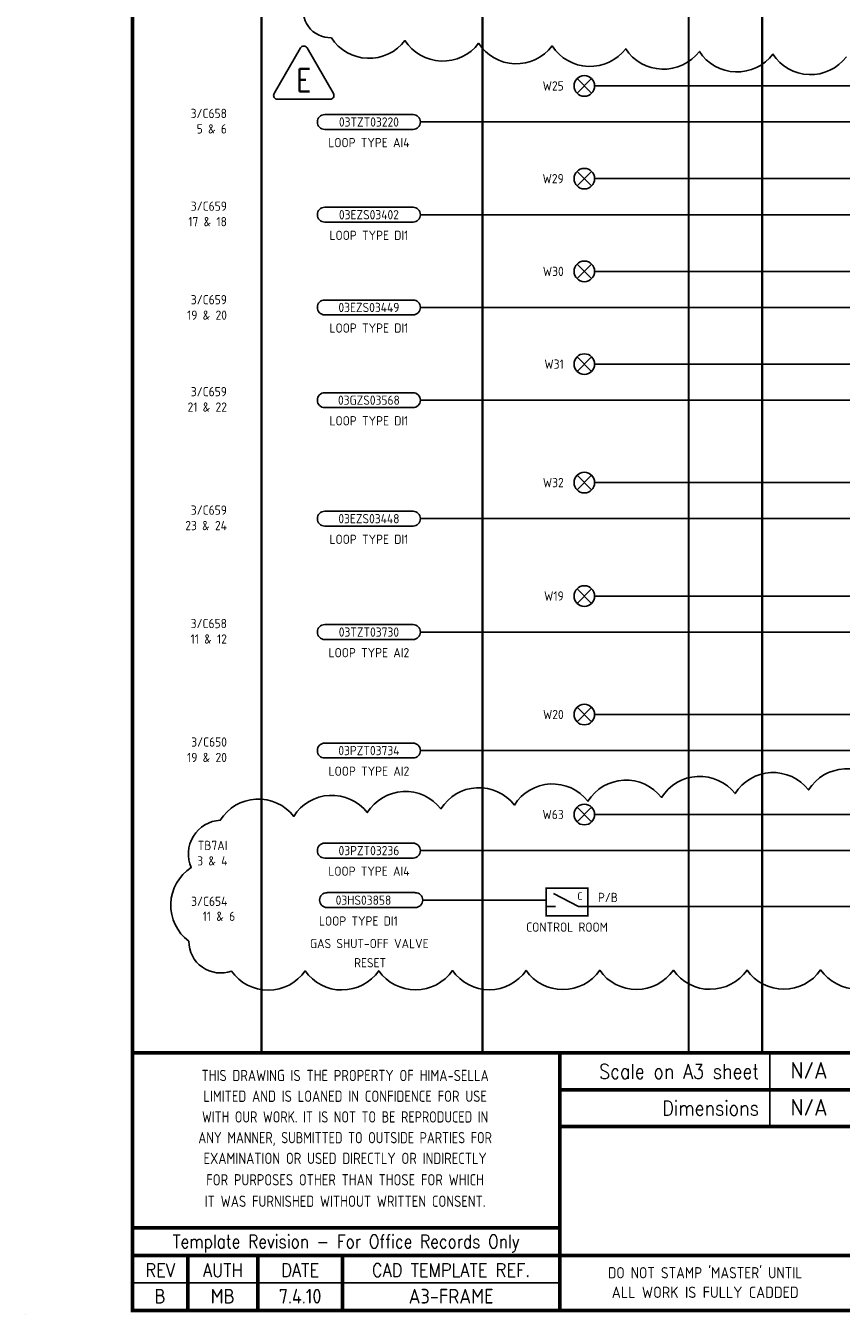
# Model space of a CAD drawing. Extents: x 0 to 408, y 0 to 275.
# Tile 1 of 4: x 0 to 111, y 0 to 175. Entities that reach past the tile are written whole.
import ezdxf
from ezdxf.enums import TextEntityAlignment as Align

# ---------------------------------------------------------------- set-up
doc = ezdxf.new("R2010")
doc.units = 0
doc.header["$LTSCALE"] = 0.25
doc.header["$MEASUREMENT"] = 0
doc.linetypes.add('HIDDEN', pattern=[0.375, 0.25, -0.125])
for name, color, linetype in [('00-DRG_FRAME', 12, 'CONTINUOUS'), ('01-DRAW', 7, 'CONTINUOUS'), ('02-TEXT', 2, 'CONTINUOUS'), ('051', 7, 'CONTINUOUS'), ('051-TEXT', 2, 'CONTINUOUS'), ('054', 7, 'CONTINUOUS'), ('054-TEXT', 2, 'CONTINUOUS')]:
    doc.layers.add(name, color=color, linetype=linetype)
doc.styles.add('ISO', font='iso.shx')
doc.styles.add('ROMAND', font='ROMAND')
doc.styles.add('ROMANS', font='romans.shx')

# ---------------------------------------------------------------- blocks, each defined once
blk = doc.blocks.new('A3-CONTRACT')
at = {"layer": '051-TEXT', "color": 41, "style": 'ISO'}
for tag, height, p in [('SCALE', 2.25, (106.71, 31.82)), ('DIMS', 2.25, (106.71, 26.8)), ('CONTRACT', 4.5, (344.94, 3.1)), ('CAD-REF', 2.25, (283.73, 1.84))]:
    blk.add_attdef(tag, text='', height=height, dxfattribs=at).set_placement(p, align=Align.CENTER)
for tag, p in [('TITLE_2', (303.86, 17.28)), ('TITLE_3', (303.79, 12.78))]:
    blk.add_attdef(tag, p, '', height=2.25, dxfattribs=at)
blk = doc.blocks.new('TRI-E')
at = {"layer": '01-DRAW'}
blk.add_lwpolyline([(-0.26, 2.55), (-2.34, -1.05, 0.57735), (-2.08, -1.5), (2.08, -1.5, 0.57735), (2.34, -1.05), (0.26, 2.55, 0.57735)], format="xyb", close=True, dxfattribs=at)
at = {"layer": '02-TEXT', "color": 2, "style": 'ROMANS', "width": 0.8}
blk.add_text('E', height=1.8, dxfattribs=at).set_placement((0, 0), align=Align.MIDDLE)

msp = doc.modelspace()

# ---------------------------------------------------------------- linework, layer by layer
at = {"layer": '00-DRG_FRAME', "color": 7}
for p, q in [((53.89, 56.27), (70.65, 56.27)), ((75.06, 55.4), (122.56, 55.4))]:
    msp.add_line(p, q, dxfattribs=at)
at = {"layer": '00-DRG_FRAME'}
for p, q in [((101.01, 35.5), (101.01, 25.5)), ((72.5, 4.25), (14.5, 4.25)), ((0, 0), (0, 0.03))]:
    msp.add_line(p, q, dxfattribs=at)
at = {"layer": '00-DRG_FRAME', "const_width": 0.5}
msp.add_lwpolyline([(14.5, 0.5), (404.5, 0.5), (404.5, 271.5), (14.5, 271.5)], close=True, dxfattribs=at)
at = {"layer": '00-DRG_FRAME'}
for points, const_width in [([(32, 266.5), (32, 35.5)], 0.3), ([(62, 266.5), (62, 35.5)], 0.3), ([(90, 266.5), (90, 35.5)], 0.3), ([(404.5, 35.5), (14.5, 35.5)], 0.5), ([(72.5, 0.5), (72.5, 35.5)], 0.5), ([(265, 30.5), (72.5, 30.5)], 0.5), ([(112.7, 25.5), (72.5, 25.5)], 0.5), ([(14.5, 11.75), (72.5, 11.75)], 0.5), ([(14.5, 8), (72.5, 8)], 0.5), ([(22, 0.5), (22, 8)], 0.5), ([(31.5, 0.5), (31.5, 8)], 0.5), ([(43, 0.5), (43, 8)], 0.5), ([(112.7, 8), (72.5, 8)], 0.5)]:
    msp.add_lwpolyline(points, dxfattribs=dict(at, const_width=const_width))
at = {"layer": '00-DRG_FRAME', "linetype": 'HIDDEN', "ltscale": 20, "const_width": 0.3}
msp.add_lwpolyline([(100, 262), (100, 35.5)], dxfattribs=at)
at = {"layer": '00-DRG_FRAME', "color": 7}
for points in [[(37.84, 178.41, 0.520567), (41.49, 173.44, 0.520567), (51.48, 173.07, 0.520567), (61.48, 172.7, 0.520567), (71.47, 172.33, 0.520567), (81.46, 171.96, 0.520567), (91.46, 171.59, 0.520567), (101.45, 171.22, 0.520567), (111.44, 170.85, 0.520567)], [(116.28, 71.77, 0.520567), (106.29, 71.25, 0.520567), (96.3, 70.74, 0.520567), (86.32, 70.22, 0.520567), (76.33, 69.71, 0.520567), (66.34, 69.19, 0.520567), (56.36, 68.68, 0.520567), (46.37, 68.16, 0.520567), (36.38, 67.65, 0.520567), (26.4, 67.13, 0.520567), (22.46, 60.69, 0.520567), (22.13, 50.69, 0.520567), (27.93, 46.63, 0.520567), (37.93, 46.65, 0.520567), (47.93, 46.67, 0.520567), (57.93, 46.69, 0.520567), (67.93, 46.71, 0.520567), (77.93, 46.73, 0.520567), (87.93, 46.74, 0.520567), (97.93, 46.76, 0.520567), (107.93, 46.78, 0.520567), (117.93, 46.8, 0.520567)]]:
    msp.add_lwpolyline(points, format="xyb", dxfattribs=at)
at = {"layer": '051'}
for p, q in [((75.06, 55.4), (71.64, 57.19)), ((71.91, 55.4), (70.65, 55.4))]:
    msp.add_line(p, q, dxfattribs=at)
at = {"layer": '051', "const_width": 0.224}
msp.add_lwpolyline([(70.65, 54.13), (76.32, 54.13), (76.32, 57.91), (70.65, 57.91)], close=True, dxfattribs=at)
at = {"layer": '054'}
for p, q in [((74.85, 165.91), (76.83, 167.89)), ((74.85, 167.89), (76.83, 165.91)), ((77.24, 166.9), (137.35, 166.9)), ((40.6, 163.01), (52.58, 163.01)), ((122.65, 162), (53.59, 162)), ((40.6, 160.99), (52.58, 160.99)), ((74.85, 155.29), (76.83, 153.31)), ((74.85, 153.31), (76.83, 155.29)), ((77.24, 154.3), (137.35, 154.3)), ((40.6, 150.41), (52.58, 150.41)), ((122.65, 149.4), (53.59, 149.4)), ((40.6, 148.39), (52.58, 148.39)), ((74.85, 140.71), (76.83, 142.69)), ((74.85, 142.69), (76.83, 140.71)), ((77.24, 141.7), (137.35, 141.7)), ((40.6, 137.81), (52.58, 137.81)), ((122.65, 136.8), (53.59, 136.8)), ((40.6, 135.79), (52.58, 135.79)), ((74.85, 128.11), (76.83, 130.09)), ((74.85, 130.09), (76.83, 128.11)), ((77.24, 129.1), (137.35, 129.1)), ((40.6, 125.21), (52.58, 125.21)), ((40.6, 123.19), (52.58, 123.19)), ((122.65, 124.2), (53.59, 124.2)), ((74.85, 112.01), (76.83, 113.99)), ((74.85, 113.99), (76.83, 112.01)), ((77.24, 113), (137.35, 113)), ((40.6, 109.11), (52.58, 109.11)), ((40.6, 107.09), (52.58, 107.09)), ((122.65, 108.1), (53.59, 108.1)), ((74.85, 98.57), (76.83, 96.59)), ((74.85, 96.59), (76.83, 98.57)), ((77.24, 97.59), (137.35, 97.59)), ((40.6, 93.7), (52.58, 93.7)), ((40.6, 91.68), (52.58, 91.68)), ((122.65, 92.69), (53.59, 92.69)), ((74.85, 82.47), (76.83, 80.49)), ((74.85, 80.49), (76.83, 82.47)), ((77.24, 81.49), (137.35, 81.49)), ((40.6, 77.6), (52.58, 77.6)), ((40.6, 75.58), (52.58, 75.58)), ((122.65, 76.59), (53.59, 76.59)), ((74.85, 68.89), (76.83, 66.91)), ((74.85, 66.91), (76.83, 68.89)), ((77.24, 67.9), (137.35, 67.9)), ((40.6, 64.01), (52.58, 64.01)), ((40.6, 61.99), (52.58, 61.99)), ((122.65, 63), (53.59, 63)), ((40.9, 57.29), (52.88, 57.29)), ((40.9, 55.26), (52.88, 55.26))]:
    msp.add_line(p, q, dxfattribs=at)
for centre in [(75.84, 166.9), (75.84, 154.3), (75.84, 141.7), (75.84, 129.1), (75.84, 113), (75.84, 97.58), (75.84, 81.48), (75.84, 67.9)]:
    msp.add_circle(centre, 1.4, dxfattribs=at)
for centre, start, end in [((40.6, 162), 90, 270), ((52.58, 162), 270, 90), ((40.6, 149.4), 90, 270), ((52.58, 149.4), 270, 90), ((40.6, 136.8), 90, 270), ((52.58, 136.8), 270, 90), ((40.6, 124.2), 90, 270), ((52.58, 124.2), 270, 90), ((40.6, 108.1), 90, 270), ((52.58, 108.1), 270, 90), ((40.6, 92.69), 90, 270), ((52.58, 92.69), 270, 90), ((40.6, 76.59), 90, 270), ((52.58, 76.59), 270, 90), ((40.6, 63), 90, 270), ((52.58, 63), 270, 90), ((40.9, 56.27), 90, 270), ((52.88, 56.27), 270, 90)]:
    msp.add_arc(centre, 1.01, start, end, dxfattribs=at)

# ---------------------------------------------------------------- block references
at = {"layer": '00-DRG_FRAME', "color": 7, "xscale": 1.719785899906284, "yscale": 1.719785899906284, "zscale": 1.719785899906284}
msp.add_blockref('TRI-E', (37.74, 167.67), dxfattribs=at)
at = {"layer": '00-DRG_FRAME'}
ref = msp.add_blockref('A3-CONTRACT', (-0.35, 0.19), dxfattribs=at)
ref.add_attrib('SCALE', 'N/A', dxfattribs={"layer": '051-TEXT', "color": 41, "height": 2.25, "style": 'ISO'}).set_placement((106.36, 32.01), align=Align.CENTER)
ref.add_attrib('DIMS', 'N/A', dxfattribs={"layer": '051-TEXT', "color": 41, "height": 2.25, "style": 'ISO'}).set_placement((106.36, 26.99), align=Align.CENTER)

# ---------------------------------------------------------------- texts
at = {"layer": '00-DRG_FRAME', "color": 3, "style": 'ISO'}
for s, width, p in [('THIS DRAWING IS THE PROPERTY OF HIMA-SELLA', 0.9, (43.36, 32.44)), ("DO NOT STAMP 'MASTER' UNTIL", 0.95, (92.25, 5.79))]:
    msp.add_text(s, height=1.53, dxfattribs=dict(at, width=width)).set_placement(p, align=Align.MIDDLE)
at = {"layer": '00-DRG_FRAME', "color": 4, "style": 'ROMAND', "width": 0.87}
for s, p in [('Scale on A3 sheet', (99.54, 32)), ('Dimensions', (99.54, 27.01))]:
    msp.add_text(s, height=2, dxfattribs=at).set_placement(p, align=Align.RIGHT)
at = {"layer": '00-DRG_FRAME', "color": 3, "style": 'ISO'}
for s, width, p in [('LIMITED AND IS LOANED IN CONFIDENCE FOR USE', 0.9, (43.36, 29.62)), ('WITH OUR WORK. IT IS NOT TO BE REPRODUCED IN', 0.87, (43.36, 26.81)), ('ANY MANNER, SUBMITTED TO OUTSIDE PARTIES FOR', 0.87, (43.36, 23.99)), ('EXAMINATION OR USED DIRECTLY OR INDIRECTLY', 0.9, (43.36, 21.18)), ('FOR PURPOSES OTHER THAN THOSE FOR WHICH', 0.9, (43.36, 18.27)), ('IT WAS FURNISHED WITHOUT WRITTEN CONSENT.', 0.9, (43.36, 15.35))]:
    msp.add_text(s, height=1.53, dxfattribs=dict(at, width=width)).set_placement(p, align=Align.MIDDLE_CENTER)
at = {"layer": '00-DRG_FRAME', "color": 4, "style": 'ROMAND'}
for s, width, p in [('Template Revision - For Office Records Only', 0.85, (43.5, 9.62)), ('REV', 0.9, (18.25, 6)), ('AUTH', 0.9, (26.75, 6)), ('DATE', 0.9, (37.25, 6)), ('CAD TEMPLATE REF.', 0.9, (57.75, 6))]:
    msp.add_text(s, height=1.8, dxfattribs=dict(at, width=width)).set_placement(p, align=Align.MIDDLE)
at = {"layer": '00-DRG_FRAME', "color": 3, "style": 'ISO'}
msp.add_text('ALL WORK IS FULLY CADDED', height=1.53, dxfattribs=at).set_placement((92.25, 2.98), align=Align.MIDDLE_CENTER)
at = {"layer": '00-DRG_FRAME', "color": 41, "style": 'ISO'}
for s, p in [('B', (18.25, 1.45)), ('MB', (26.75, 1.45)), ('7.4.10', (37.25, 1.45)), ('A3-FRAME', (57.75, 1.45))]:
    msp.add_text(s, height=2, dxfattribs=at).set_placement(p, align=Align.CENTER)
at = {"layer": '051-TEXT', "style": 'ISO'}
for s, height, p in [('C', 1.05, (75.24, 56.8)), ('CONTROL ROOM', 1.26, (73.49, 52.6))]:
    msp.add_text(s, height=height, dxfattribs=at).set_placement(p, align=Align.MIDDLE)
msp.add_text('P/B', height=1.26, dxfattribs=at).set_placement((77.69, 56.63), align=Align.MIDDLE_LEFT)
at = {"layer": '054-TEXT', "style": 'ISO'}
for s, p in [('W25', (73.04, 166.9)), ('3/C658', (27.31, 163.16)), ('5 & 6', (27.31, 161.06)), ('W29', (73.04, 154.3)), ('3/C659', (27.31, 150.56)), ('17 & 18', (27.31, 148.46)), ('W30', (73.04, 141.7)), ('3/C659', (27.31, 137.85)), ('19 & 20', (27.31, 135.75)), ('W31', (73.04, 129.1)), ('3/C659', (27.31, 125.36)), ('21 & 22', (27.31, 123.26)), ('W32', (73.04, 113)), ('3/C659', (27.31, 109.26)), ('23 & 24', (27.31, 107.16)), ('W19', (73.04, 97.59)), ('3/C658', (27.31, 93.85)), ('11 & 12', (27.31, 91.75)), ('W20', (73.04, 81.49)), ('3/C650', (27.31, 77.75)), ('19 & 20', (27.31, 75.65)), ('W63', (73.04, 67.9)), ('TB7AI', (27.38, 63.7)), ('3 & 4', (27.38, 61.6)), ('3/C654', (27.37, 56.11)), ('11 & 6 ', (29.15, 54.07))]:
    msp.add_text(s, height=1.26, dxfattribs=at).set_placement(p, align=Align.MIDDLE_RIGHT)
for s, p in [('03TZT03220', (46.59, 162)), ('LOOP TYPE AI4', (46.59, 159.2)), ('03EZS03402', (46.59, 149.4)), ('LOOP TYPE DI1', (46.59, 146.6)), ('03EZS03449', (46.59, 136.8)), ('LOOP TYPE DI1', (46.59, 134)), ('03GZS03568', (46.59, 124.2)), ('LOOP TYPE DI1', (46.59, 121.4)), ('03EZS03448', (46.59, 108.1)), ('LOOP TYPE DI1', (46.59, 105.3)), ('03TZT03730', (46.59, 92.69)), ('LOOP TYPE AI2', (46.59, 89.89)), ('03PZT03734', (46.59, 76.59)), ('LOOP TYPE AI2', (46.59, 73.79)), ('03PZT03236', (46.59, 63)), ('LOOP TYPE AI4', (46.59, 60.2)), ('03HS03858', (45.85, 56.26)), ('LOOP TYPE DI1', (45.16, 53.43)), ('GAS SHUT-OFF VALVE', (46.64, 50.37)), ('RESET', (46.75, 47.76))]:
    msp.add_text(s, height=1.26, dxfattribs=at).set_placement(p, align=Align.MIDDLE)

doc.saveas('drawing.dxf')
